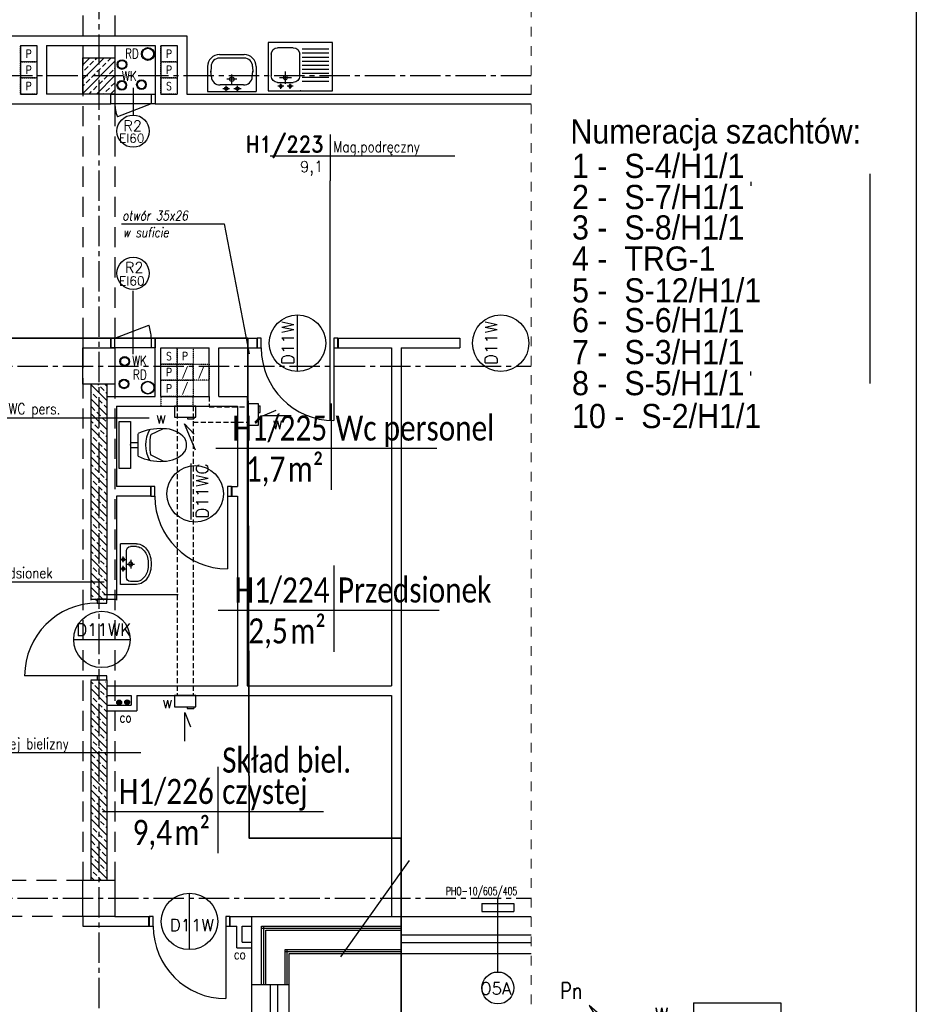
# Model space of a CAD drawing. Header units: millimetres. Extents: x 22487 to 25263, y -970 to 2939.
# Tile 10 of 11: x 24145 to 25257, y 919 to 2140. Entities that reach past the tile are written whole.
import ezdxf
from ezdxf.enums import TextEntityAlignment as Align

# ---------------------------------------------------------------- set-up
doc = ezdxf.new("R2010")
doc.units = ezdxf.units.MM
for name, pattern in [('CENTER2', [1.125, 0.75, -0.125, 0.125, -0.125]), ('DASHED', [0.75, 0.5, -0.25]), ('HIDDEN2', [0.1875, 0.125, -0.0625]), ('Przerywana', [24, 12, -12])]:
    doc.linetypes.add(name, pattern=pattern)
for name, color, linetype, lineweight in [('__zakres', 10, 'Continuous', 35), ('szachty tabelki', 251, 'Continuous', 30), ('ŚCIANY_STARE', 250, 'Continuous', 25)]:
    doc.layers.add(name, color=color, linetype=linetype, lineweight=lineweight)
for name, color, linetype in [('_A_metki', 19, 'Continuous'), ('DACH', 7, 'Continuous'), ('DOCIEPLENIE', 8, 'Continuous'), ('DRZWIOPIS', 250, 'Continuous'), ('GRAWITACJE', 1, 'HIDDEN2'), ('KONSTRUKCJA', 4, 'Continuous'), ('KRESK', 251, 'Continuous'), ('KRESKOWANIE', 251, 'Continuous'), ('ML-grzejniki', 3, 'Continuous'), ('ML-opis grzejniki', 1, 'Continuous'), ('NAZWY_POM_ARCHITEKTURA', 7, 'Continuous'), ('OKNA', 250, 'Continuous'), ('OKNA_OPIS', 7, 'Continuous'), ('OPIS', 7, 'Continuous'), ('OPISY_ARCHITEKTURA', 7, 'Continuous'), ('OSIE', 1, 'CENTER2'), ('PODCIAGI', 251, 'DASHED'), ('s-piony c.o', 1, 'Continuous'), ('SANITARNE', 3, 'Continuous'), ('SCIANY_WEWNETRZNE', 5, 'Continuous'), ('SCIANY_ZEWNĘTRZNE', 5, 'Continuous'), ('SCIANY_ŻELBETOWE', 250, 'Continuous'), ('SLUPY', 250, 'Continuous'), ('STOLDRZWI', 7, 'Continuous'), ('TABELKA', 7, 'Continuous'), ('wentylatorki', 3, 'Continuous'), ('WODKAN', 3, 'Continuous')]:
    doc.layers.add(name, color=color, linetype=linetype)
doc.styles.add('ARIAL', font='arial.ttf', dxfattribs={"width": 0.9})
doc.styles.add('MM', font='calibri.ttf', dxfattribs={"width": 0.6, "height": 15})
doc.styles.add('ROMAND', font='romand', dxfattribs={"height": 20})
doc.styles.add('ROMANS', font='ROMANS.shx', dxfattribs={"width": 0.6})
doc.styles.add('ROMANT', font='romant', dxfattribs={"height": 20})
doc.linetypes.add('OGRODZENIE1', pattern='A,0.25,-0.1,[133,ltypeshp.shx,S=0.1,R=0,X=-0.1,Y=0],-0.1,1', length=1.45)
doc.linetypes.add('ZIGZAG', pattern='A,0.0001,-0.2,[131,ltypeshp.shx,S=0.2,R=0,X=-0.2,Y=0],-0.4,[131,ltypeshp.shx,S=0.2,R=180,X=0.2,Y=0],-0.2', length=0.8001)
pattern_1 = [(315, (22269.003, -1018.169), (8.980256, 8.980256), []), (315, (22273.493, -1013.679), (8.980256, 8.980256), [6.35, -3.175])]

# ---------------------------------------------------------------- blocks, each defined once
blk = doc.blocks.new('OKNO_SCIANA_1X1')
for p, q in [((0.5, 1.5), (0.5, -0.5)), ((0, 1), (1, 1)), ((0, 0.7), (1, 0.7)), ((0, 0.5), (1, 0.5)), ((0, 0), (1, 0))]:
    blk.add_line(p, q)
blk = doc.blocks.new('DRZWI_D11W_90')
for p, q in [((5, 12), (5, 102)), ((50, 40.8), (50, -28.8))]:
    blk.add_line(p, q)
for points in [[(0, 0), (5, 0), (5, 12), (0, 12)], [(95, 0), (100, 0), (100, 12), (95, 12)]]:
    blk.add_lwpolyline(points, close=True)
blk.add_arc((5, 12), 90, 0, 90)
blk = doc.blocks.new('NR_POMIESZCZENIA')
for p, q in [((0, 33.1), (0, -38.5)), ((-92.9, 0), (193.2, 0))]:
    blk.add_line(p, q)
at = {"style": 'ROMAND', "width": 0.9}
blk.add_attdef('205', text='', height=25, dxfattribs=at).set_placement((-10.2, 5.6), align=Align.RIGHT)
at = {"style": 'ROMANS', "width": 0.8}
for tag, p, height in [('SEKRETARIAT', (17.4, 5.6), 17), ('TERAKOTA', (16.1, -24.6), 12.5), ('FARBA', (17.6, -44.3), 12.5), ('SUFIT', (18.1, -63.8), 12.5)]:
    blk.add_attdef(tag, p, '', height=height, dxfattribs=at)
at = {"style": 'ROMANS'}
blk.add_attdef('25.50', text='', height=17, rotation=0.9, dxfattribs=at).set_placement((-10.3, -24.7), align=Align.RIGHT)
blk = doc.blocks.new('UMYWALKA_LEKARSKA')
for p, q in [((-30.2, -31), (-30.2, 0)), ((30.2, 0), (-30.2, 0)), ((-6.9, 0.1), (-6.9, -7.1)), ((6.9, 0.1), (6.9, -7.1)), ((30.2, -31), (30.2, 0)), ((-14.4, -8.4), (14.4, -8.4)), ((-2.6, -3.7), (-11.4, -3.7)), ((0, -9.2), (0, -21.1)), ((11.3, -3.7), (2.7, -3.7)), ((-25.4, -18.3), (-26, -25.3)), ((-25.7, -31), (-25.9, -24)), ((-6.4, -15.4), (6.4, -15.4)), ((25.4, -18.3), (26, -25.3)), ((25.7, -31), (25.9, -24)), ((-15.2, -41.5), (15.2, -41.5)), ((15.2, -46), (-15.2, -46))]:
    blk.add_line(p, q)
for centre, radius in [((-6.9, -3.7), 2.11), ((6.9, -3.7), 2.11), ((0, -15.4), 2.88)]:
    blk.add_circle(centre, radius)
for centre, radius, start, end in [((-14.9, -18.8), 10.5, 87.0515, 177.0515), ((14.9, -18.8), 10.5, 2.9485, 92.9485), ((-15.2, -31), 15, 180, 270), ((-15.2, -31), 10.5, 180, 270), ((15.2, -31), 10.5, 270, 0), ((15.2, -31), 15, 270, 0)]:
    blk.add_arc(centre, radius, start, end)
blk = doc.blocks.new('umywalka_50')
for p, q in [((25.2, 0), (-25.2, 0)), ((-25.2, -20), (-25.2, 0)), ((25.2, -20), (25.2, 0)), ((16.6, -7.5), (-16.6, -7.5)), ((-2.2, -3.6), (-9.5, -3.6)), ((-5.8, -0.5), (-5.8, -6.5)), ((0, -7.7), (0, -17.6)), ((9.4, -3.6), (2.3, -3.6)), ((5.8, -0.5), (5.8, -6.5)), ((-21.6, -20), (-21.6, -12.5)), ((-5.3, -12.8), (5.4, -12.8)), ((21.6, -20), (21.6, -12.5))]:
    blk.add_line(p, q)
for centre, radius in [((-5.8, -3.6), 1.76), ((0, -12.8), 2.4), ((5.8, -3.6), 1.76)]:
    blk.add_circle(centre, radius)
for centre, radius, start, end in [((-16.6, -12.5), 5, 90, 180), ((16.6, -12.5), 5, 0, 90), ((-11.1, -20), 14.1, 180, 212.8258), ((-11.1, -20), 10.5, 180, 212.8258), ((11.1, -20), 10.5, 327.1742, 0), ((11.1, -20), 14.1, 327.1742, 0), ((-5.8, -16.6), 20.4, 212.8258, 237.2956), ((-5.8, -16.6), 16.8, 212.8258, 237.2956), ((-2.3, -11.1), 26.9, 237.2956, 255.1061), ((-2.3, -11.1), 23.3, 237.2956, 255.1061), ((0, -2.5), 32.2, 255.1061, 270), ((0, -2.5), 32.2, 270, 284.8939), ((2.3, -11.1), 23.3, 284.8939, 302.7044), ((2.3, -11.1), 26.9, 284.8939, 302.7044), ((5.8, -16.6), 16.8, 302.7044, 327.1742), ((5.8, -16.6), 20.4, 302.7044, 327.1742), ((0, -2.5), 35.8, 255.1061, 270), ((0, -2.5), 35.8, 270, 284.8939)]:
    blk.add_arc(centre, radius, start, end)
blk = doc.blocks.new('SEDES1')
for p, q in [((-29, 0), (29, 0)), ((-29, -14), (-29, 0)), ((29, 0), (29, -14)), ((29, -14), (-29, -14)), ((-14, -23.8), (14, -23.8)), ((-3, -14), (-3, -23.8)), ((3, -14), (3, -23.8)), ((-20.1, -54.7), (-12.4, -38.8)), ((20.1, -54.7), (12.4, -38.8))]:
    blk.add_line(p, q)
for centre, radius, start, end in [((43, -51.1), 63.3, 154.3546, 183.2824), ((-43, -51.1), 63.3, 356.7173, 25.6451), ((0, -71.9), 39, 61.2082, 118.7866), ((0, -128.3), 90.4, 82.1389, 97.8624), ((15, -55.4), 35.1, 179.0047, 228.4112), ((-15, -55.4), 35.1, 311.5888, 0.9953), ((0, -66.3), 17.4, 241.4488, 298.5638)]:
    blk.add_arc(centre, radius, start, end)
blk.add_point((0, -14))
blk = doc.blocks.new('ZLEWOZMYWAK_80_1K')
for p, q in [((-40, 0), (40, 0)), ((-40, -60), (-40, 0)), ((40, 0), (40, -60)), ((-28.2, -10.4), (-8.8, -10.4)), ((-20.7, -5.7), (-28, -5.7)), ((-24.3, -2.6), (-24.3, -8.5)), ((-18.5, -8.8), (-18.5, -23.8)), ((-9.1, -5.7), (-16.2, -5.7)), ((-12.7, -2.6), (-12.7, -8.5)), ((2.3, -11.9), (35.3, -11.9)), ((-36.2, -45.4), (-36.2, -18.4)), ((-26, -16.3), (-11, -16.3)), ((-0.8, -18.4), (-0.8, -45.4)), ((2.3, -16.9), (35.3, -16.9)), ((2.3, -21.9), (35.3, -21.9)), ((2.3, -26.9), (35.3, -26.9)), ((2.3, -31.9), (35.3, -31.9)), ((2.3, -36.9), (35.3, -36.9)), ((2.3, -41.9), (35.3, -41.9)), ((2.3, -46.9), (35.3, -46.9)), ((40, -60), (-40, -60)), ((-8.8, -53.4), (-28.2, -53.4)), ((2.3, -51.9), (35.3, -51.9))]:
    blk.add_line(p, q)
for centre, radius in [((-24.3, -5.7), 1.76), ((-12.7, -5.7), 1.76), ((-18.5, -16.3), 2.5)]:
    blk.add_circle(centre, radius)
for centre, start, end in [((-28.2, -18.4), 90, 180), ((-8.8, -18.4), 0, 90), ((-28.2, -45.4), 180, 270), ((-8.8, -45.4), 270, 0)]:
    blk.add_arc(centre, 8, start, end)
blk.add_point((0, 0))
blk = doc.blocks.new('R2')
at = {"layer": 'DRZWIOPIS'}
blk.add_circle((-27.5, -34.1), 20, dxfattribs=at)
at = {"layer": 'STOLDRZWI'}
for p, q in [((-27.5, 19.8), (-27.5, -14.1)), ((-50, 12), (-50, 0)), ((-5, 0), (-47, -16.1)), ((-5, 12), (-5, 0))]:
    blk.add_line(p, q, dxfattribs=at)
blk.add_lwpolyline([(-55, 12), (0, 12), (0, 0), (-55, 0)], close=True, dxfattribs=at)
blk.add_arc((-5, 0), 45, 179.9982, 200.9717, dxfattribs=at)
at = {"style": 'ROMANS', "flags": 1}
blk.add_attdef('OPIS', (-27.5, -14.1), '', height=10, dxfattribs=at)
at = {"layer": 'DRZWIOPIS', "style": 'ROMAND'}
blk.add_attdef('SYMBOL', text='', height=13, dxfattribs=at).set_placement((-29, -33.7, -2.7), align=Align.MIDDLE)
blk = doc.blocks.new('SZACHT')
for p, q in [((0, 0), (0, 20)), ((0, 20), (20, 20)), ((20, 20), (20, 0)), ((20, 0), (0, 0))]:
    blk.add_line(p, q)
at = {"style": 'ROMANS', "width": 0.8}
blk.add_attdef('5', text='', height=10, dxfattribs=at).set_placement((10, 9.9), align=Align.MIDDLE)
blk = doc.blocks.new('A$C4D6E149D')
at = {"layer": 'wentylatorki', "linetype": 'Continuous'}
for p, q in [((16, 2), (16, 0)), ((16, 0), (24, 0)), ((24, 2), (24, 0))]:
    blk.add_line(p, q, dxfattribs=at)
blk.add_lwpolyline([(0, 2), (26.5, 2), (26.5, 16), (0, 16)], close=True, dxfattribs=at)
blk = doc.blocks.new('*U1772')
at = {"layer": '_A_metki', "color": 1}
for points in [[(50, 21.37), (50, -20)], [(-5.26, 0), (100.46, 0)]]:
    blk.add_lwpolyline(points, dxfattribs=at)
at = {"layer": '_A_metki', "insert": (46.18, -4), "char_height": 12, "width": 19.7618, "attachment_point": 3, "line_spacing_factor": 0.8, "style": 'MM'}
blk.add_mtext('{\\W0.8;m²}', dxfattribs=at)
at = {"layer": '_A_metki', "style": 'MM', "width": 0.8}
for tag, p in [('NAZWA 1', (52, 15)), ('NAZWA 2', (52, 0))]:
    blk.add_attdef(tag, text='', height=12, dxfattribs=at).set_placement(p, align=Align.BOTTOM_LEFT)
for tag, p in [('nr pom.', (48, 0)), ('POW', (24.18, -21.08))]:
    blk.add_attdef(tag, text='', height=12, dxfattribs=at).set_placement(p, align=Align.BOTTOM_RIGHT)
blk.add_attdef('POW.', text='', height=12, dxfattribs=at).set_placement((28, -4), align=Align.TOP_RIGHT)
at = {"layer": '_A_metki', "style": 'MM', "oblique": 15, "width": 0.8}
blk.add_attdef('posadzka', text='', height=12, dxfattribs=at).set_placement((52, -4), align=Align.TOP_LEFT)
blk = doc.blocks.new('A$7E9A6F359240')
at = {"layer": 'KRESK'}
h = blk.add_hatch(dxfattribs=at)
h.set_pattern_fill('ANSI31', color=256, scale=1.6, angle=270, style=0)
h.set_pattern_definition([(315, (13560.2714, -18272.8433), (3.5921024, 3.5921024), [])])
h.paths.add_polyline_path([(398.3, 193.6), (398.3, 233), (353.8, 233), (353.8, 229.8), (345.2, 229.8), (345.2, 233), (309.4, 233), (309.4, 215), (309.4, 204.3), (309.4, 186.4), (345.2, 186.4), (345.2, 188.7), (353.8, 188.7), (354.7, 193.6)])
h.paths.add_polyline_path([(359.2, 196.1), (359.2, 229.5), (400.7, 229.5), (400.7, 196.1)], flags=9)
at = {"layer": 'KONSTRUKCJA', "color": 250}
for p, q in [((186.5, 427.5), (186.5, 364.2)), ((186.5, 427.5), (295.2, 427.5)), ((295.2, 427.5), (295.2, 364.2)), ((185.6, 377.4), (185.6, 372.4)), ((186.5, 364.2), (295.2, 364.2)), ((240.8, 364.2), (240.8, 315.4)), ((295.2, 364.2), (295.2, 315.4)), ((85.3, 315.4), (150.5, 315.4)), ((240.8, 315.4), (240.8, 89.6)), ((286, 315.4), (240.8, 315.4)), ((240.8, 315.4), (295.2, 315.4)), ((286, 89.6), (286, 315.4)), ((165.1, 238.6), (225.8, 238.6)), ((165.1, 223.5), (165.1, 238.6)), ((225.8, 223.5), (225.8, 238.6)), ((309.4, 233), (345.2, 233)), ((309.4, 186.4), (309.4, 233)), ((345.2, 229.8), (345.2, 233)), ((353.8, 233), (398.3, 233)), ((353.8, 229.8), (353.8, 233)), ((398.3, 143.4), (398.3, 233)), ((45.2, 223.5), (85.3, 223.5)), ((150.5, 223.5), (165.1, 223.5)), ((225.8, 223.5), (240.8, 223.5)), ((345.2, 229.8), (353.8, 229.8)), ((286, 215), (309.4, 215)), ((45.2, 203.4), (85.3, 203.4)), ((286, 204.3), (309.4, 204.3)), ((309.4, 186.4), (345.2, 186.4)), ((345.2, 186.4), (345.2, 188.7)), ((345.2, 188.7), (353.8, 188.7)), ((353.8, 188.7), (354.7, 193.6)), ((353.8, 89.6), (353.8, 188.7)), ((354.7, 193.6), (398.3, 193.6)), ((150.5, 178.4), (240.8, 178.4)), ((398.3, 143.4), (353.8, 143.4)), ((398.3, 143.4), (424.8, 143.4)), ((424.8, 0), (424.8, 143.4)), ((345.2, 89.6), (150.5, 89.6)), ((150.5, 89.6), (150.5, 54.5)), ((240.8, 89.6), (286, 89.6)), ((345.2, 71.7), (345.2, 89.6)), ((345.2, 89.6), (353.8, 89.6)), ((336.6, 71.7), (424.8, 71.7)), ((336.6, 71.7), (336.6, 54.5)), ((380.4, 0), (380.4, 71.7)), ((150.5, 54.5), (336.6, 54.5)), ((380.4, 0), (424.8, 0))]:
    blk.add_line(p, q, dxfattribs=at)
for points in [[(0, 315.4), (0, 94.6), (45.2, 94.6), (45.2, 315.4)], [(85.3, 315.4), (85.3, 64.5), (150.5, 64.5), (150.5, 315.4)]]:
    blk.add_lwpolyline(points, close=True, dxfattribs=at)
at = {"layer": 'OPIS', "color": 250, "linetype": 'Continuous'}
for p, q in [((57.4, 423.9), (102.2, 351.5)), ((165.5, 329.8), (57.4, 423.9)), ((102.2, 351.5), (135, 389.2))]:
    blk.add_line(p, q, dxfattribs=at)
at = {"layer": 'KONSTRUKCJA', "color": 250, "style": 'ROMANT', "width": 0.8}
for s, height, p in [('K1', 20.07, (261.9, 404.7)), ('K2', 20.07, (258, 341.3)), ('D', 20.1, (11.4, 290.7)), ('B', 20.1, (102.7, 290)), ('A', 20.1, (252.6, 291.9)), ('F', 20.1, (64.5, 236.9)), ('G', 20.1, (289.9, 228.5)), ('E', 20.1, (185.7, 214.1)), ('H1', 20.07, (364.3, 212.8)), ('H2', 20.07, (373, 111.3)), ('H3', 20.07, (385.6, 36.5))]:
    blk.add_text(s, height=height, dxfattribs=at).set_placement(p, align=Align.MIDDLE_LEFT)
blk.add_text('C', height=20.1, rotation=1.9795, dxfattribs=at).set_placement((260.6, 71.3), align=Align.MIDDLE_LEFT)
at = {"layer": 'OPIS', "color": 250, "style": 'ROMANT', "width": 0.8}
for s, height, p in [('Pn', 20.07, (21.3, 442.4)), ('W', 20.1, (139, 411)), ('Z', 20.1, (74.1, 348.2))]:
    blk.add_text(s, height=height, dxfattribs=at).set_placement(p, align=Align.MIDDLE_LEFT)

msp = doc.modelspace()

# ---------------------------------------------------------------- hatches: boundary and pattern name
at = {"layer": 'KRESKOWANIE'}
h = msp.add_hatch(dxfattribs=at)
h.set_pattern_fill('BRASS', color=256, scale=50, angle=45, style=0)
h.set_pattern_definition([(45, (40101.712, -1800.323), (-8.838835, 8.838835), []), (45, (40097.292, -1795.904), (-8.838835, 8.838835), [6.25, -3.125])])
h.paths.add_polyline_path([(23582.7, 2093.2), (23562.7, 2093.2), (23562.7, 2070.7), (23582.7, 2070.7)])
h.paths.add_polyline_path([(23602.7, 2093.2), (23582.7, 2093.2), (23582.7, 2070.7), (23602.7, 2070.7)])
h.paths.add_polyline_path([(23582.7, 2070.7), (23562.7, 2070.7), (23562.7, 2048.2), (23582.7, 2048.2)])
h.paths.add_polyline_path([(23602.7, 2070.7), (23582.7, 2070.7), (23582.7, 2048.2), (23602.7, 2048.2)])
h.paths.add_polyline_path([(24242.7, 2093.2), (24222.7, 2093.2), (24222.7, 2070.7), (24242.7, 2070.7)])
h.paths.add_polyline_path([(24262.7, 2093.2), (24242.7, 2093.2), (24242.7, 2070.7), (24262.7, 2070.7)])
h.paths.add_polyline_path([(24242.7, 2070.7), (24222.7, 2070.7), (24222.7, 2048.2), (24242.7, 2048.2)])
h.paths.add_polyline_path([(24262.7, 2070.7), (24242.7, 2070.7), (24242.7, 2048.2), (24262.7, 2048.2)])
h = msp.add_hatch(dxfattribs=at)
h.set_pattern_fill('BRASS', color=256, scale=2, angle=315, style=0)
h.set_pattern_definition(pattern_1)
h.paths.add_polyline_path([(24232.7, 1577), (24242.7, 1577), (24242.7, 1688.2), (24232.7, 1688.2)])
h.paths.add_polyline_path([(24252.7, 1688.2), (24242.7, 1688.2), (24242.7, 1577), (24250, 1577), (24252.7, 1577)])
h.paths.add_polyline_path([(24232.7, 1427.4), (24242.7, 1427.4), (24242.7, 1577), (24232.7, 1577)])
h.paths.add_polyline_path([(24242.7, 1427.4), (24249.1, 1427.4), (24252.7, 1427.4), (24252.7, 1577), (24242.7, 1577)])
h.paths.add_polyline_path([(24242.7, 1420.2), (24242.7, 1427.4), (24232.7, 1427.4), (24232.7, 1420.2)])
h.paths.add_polyline_path([(24252.7, 1427.4), (24249.1, 1427.4), (24242.7, 1427.4), (24242.7, 1420.2), (24252.7, 1420.2)])
h = msp.add_hatch(dxfattribs=at)
h.set_pattern_fill('BRASS', color=256, scale=2, angle=315, style=0)
h.set_pattern_definition(pattern_1)
h.paths.add_polyline_path([(24242.7, 1319.2), (24232.7, 1319.2), (24232.7, 1199.1), (24242.7, 1199.1), (24242.7, 1289.3)])
h.paths.add_polyline_path([(24252.7, 1319.2), (24242.7, 1319.2), (24242.7, 1307), (24242.7, 1289.3), (24242.7, 1199.1), (24243, 1199.1), (24252.7, 1199.1)])
h.paths.add_polyline_path([(24242.7, 1199.1), (24232.7, 1199.1), (24232.7, 1073.2), (24242.7, 1073.2)])
h.paths.add_polyline_path([(24252.7, 1199.1), (24242.7, 1199.1), (24242.7, 1073.2), (24252.7, 1073.2)])
at = {"layer": 's-piony c.o'}
for points in [[(24265, 1293.8, -1), (24271, 1293.8, -1)], [(24274.8, 1293.8, -1), (24280.8, 1293.8, -1)]]:
    msp.add_hatch(color=256, dxfattribs=at).paths.add_polyline_path(points)

# ---------------------------------------------------------------- linework, layer by layer
for p, q in [((24737.7, 959.2), (24737.7, 1051.2)), ((24617.7, 1028.2), (24779, 1028.2)), ((24617.7, 1005.2), (24779, 1005.2)), ((24617.7, 996), (24779, 996)), ((24617.7, 982.2), (24779, 982.2))]:
    msp.add_line(p, q)
at = {"layer": '__zakres', "linetype": 'OGRODZENIE1', "ltscale": 40}
msp.add_lwpolyline([(22738.8, 2815), (23959.9, 2815), (23952.7, 1745.2), (24427.5, 1745.2), (24429.1, 1125.4), (24617.7, 1125.4), (24617.7, 807.2), (24473.7, 807.2), (24473.7, 551), (24850.4, 551), (24850.4, -716.4), (22738.8, -717.3), (22738.8, 2815)], dxfattribs=at)
at = {"layer": 'DACH', "color": 9}
msp.add_line((25199.1, 1949.2), (25199.1, 1689.2), dxfattribs=at)
at = {"layer": 'DACH', "color": 250}
for p, q in [((25051.6, 1939.2), (25051.6, 1934.2)), ((25051.6, 1699.2), (25051.6, 1704.2))]:
    msp.add_line(p, q, dxfattribs=at)
at = {"layer": 'DOCIEPLENIE', "ltscale": 0.2}
for p, q in [((24444.7, 1016.2), (24617.7, 1016.2)), ((24444.7, 943.7), (24444.7, 1016.2)), ((24449.7, 1011.2), (24617.7, 1011.2)), ((24449.7, 943.7), (24449.7, 1011.2)), ((24478.7, 982.2), (24617.7, 982.2)), ((24478.7, 943.7), (24478.7, 982.2))]:
    msp.add_line(p, q, dxfattribs=at)
at = {"layer": 'DOCIEPLENIE', "linetype": 'ZIGZAG', "ltscale": 5}
for p, q in [((24444.7, 1013.7), (24617.7, 1013.7)), ((24447.2, 943.7), (24447.2, 1016.2)), ((24473.7, 984.7), (24617.7, 984.7)), ((24476.2, 943.7), (24476.2, 987.2))]:
    msp.add_line(p, q, dxfattribs=at)
at = {"layer": 'DRZWIOPIS'}
for centre, radius in [((24285.2, 1825.8), 20), ((24489.2, 1739.2), 35), ((24741.2, 1739.2), 35), ((24362.2, 1552.3), 35), ((24246.6, 1371.7), 35), ((24355.2, 1022), 35)]:
    msp.add_circle(centre, radius, dxfattribs=at)
at = {"layer": 'GRAWITACJE', "ltscale": 50}
for p, q in [((24379.7, 1673.2), (24379.7, 1660.2)), ((24339.7, 1661.2), (24339.7, 1302.2)), ((24359.7, 1661.2), (24359.7, 1302.2)), ((24379.7, 1660.2), (24426.7, 1660.2)), ((24359.7, 1641.2), (24426.7, 1641.2))]:
    msp.add_line(p, q, dxfattribs=at)
at = {"layer": 'GRAWITACJE', "color": 3, "linetype": 'Continuous'}
for p, q in [((24446.1, 1649), (24462.8, 1656)), ((24481.5, 1649), (24446.1, 1649)), ((24348.9, 1639.3), (24360.8, 1626.2)), ((24362.5, 1606.6), (24348.9, 1639.3)), ((24349.4, 1245.7), (24349.4, 1281.1)), ((24349.4, 1281.1), (24356.4, 1263.4))]:
    msp.add_line(p, q, dxfattribs=at)
at = {"layer": 'GRAWITACJE'}
for points in [[(24339.7, 1661.2), (24339.7, 1673.2), (24319.7, 1673.2), (24319.7, 1661.2)], [(24339.7, 1673.2), (24339.7, 1661.2), (24359.7, 1661.2), (24359.7, 1673.2)]]:
    msp.add_lwpolyline(points, close=True, dxfattribs=at)
at = {"layer": 'ML-grzejniki', "ltscale": 50}
for p, q in [((24717.7, 1044.3), (24717.7, 1034.3)), ((24717.7, 1044.3), (24757.7, 1044.3)), ((24757.7, 1044.3), (24757.7, 1034.3)), ((24717.7, 1034.3), (24757.7, 1034.3))]:
    msp.add_line(p, q, dxfattribs=at)
at = {"layer": 'NAZWY_POM_ARCHITEKTURA'}
for p, q in [((24529.7, 1644.2), (24529.7, 1940.7)), ((24272.8, 1646.5), (24305.1, 1646.5)), ((24249.1, 1427.4), (24341, 1427.4)), ((24245.3, 1231.3), (24294.7, 1231.3))]:
    msp.add_line(p, q, dxfattribs=at)
at = {"layer": 'OKNA_OPIS', "linetype": 'Continuous'}
msp.add_circle((24737.7, 939.4), 19.8, dxfattribs=at)
at = {"layer": 'OPISY_ARCHITEKTURA', "linetype": 'Przerywana', "lineweight": 9}
msp.add_line((24779, 2203.4), (24779, 877.1), dxfattribs=at)
at = {"layer": 'OPISY_ARCHITEKTURA'}
for p, q in [((24271, 1887.1), (24398.1, 1887.1)), ((24398.1, 1887.1), (24429.1, 1726)), ((24627.8, 1097.5), (24542.5, 977.9))]:
    msp.add_line(p, q, dxfattribs=at)
at = {"layer": 'OSIE', "ltscale": 50}
for p, q in [((24242.7, 2853.4), (24242.7, 1289.3)), ((24779, 2070.7), (22566.8, 2070.7)), ((22566.8, 1710.7), (24779, 1710.7)), ((24242.7, 1289.3), (24242.7, -860.4)), ((22566.8, 1050.7), (24779, 1050.7))]:
    msp.add_line(p, q, dxfattribs=at)
at = {"layer": 'PODCIAGI', "ltscale": 50}
for p, q in [((24222.7, 2708.2), (24222.7, 1073.2)), ((24262.7, 2708.2), (24262.7, 1073.2)), ((23602.7, 1073.2), (24222.7, 1073.2)), ((24222.7, 1028.2), (23602.7, 1028.2))]:
    msp.add_line(p, q, dxfattribs=at)
at = {"layer": 's-piony c.o'}
for centre in [(24268, 1293.5), (24277.8, 1293.8)]:
    msp.add_circle(centre, 3, dxfattribs=at)
at = {"layer": 'SCIANY_WEWNETRZNE'}
for p, q in [((24413.7, 989.2), (24413.7, 1016.2)), ((24420.7, 996.2), (24420.7, 1016.2)), ((24420.7, 996.2), (24432.7, 996.2)), ((24413.7, 989.2), (24432.7, 989.2))]:
    msp.add_line(p, q, dxfattribs=at)
at = {"layer": 'SCIANY_ZEWNĘTRZNE'}
for p, q in [((24432.7, 1028.2), (24617.7, 1028.2)), ((24432.7, 993.2), (24432.7, 1028.2)), ((24617.7, 982.2), (24617.7, 1028.2)), ((24432.7, 943.7), (24432.7, 993.2)), ((24473.7, 987.2), (24617.7, 987.2)), ((24473.7, 943.7), (24473.7, 987.2)), ((24432.7, 943.7), (24478.7, 943.7))]:
    msp.add_line(p, q, dxfattribs=at)
at = {"layer": 'SCIANY_ŻELBETOWE'}
for p, q in [((24232.7, 1688.2), (24232.7, 1420.2)), ((24252.7, 1688.2), (24252.7, 1420.2)), ((24232.7, 1421.7), (24252.7, 1421.7)), ((24232.7, 1321.7), (24252.7, 1321.7)), ((24232.7, 1320.7), (24232.7, 1073.2)), ((24252.7, 1321.7), (24252.7, 1073.2))]:
    msp.add_line(p, q, dxfattribs=at)
at = {"layer": 'SLUPY'}
for points in [[(24222.7, 2093.2), (24262.7, 2093.2), (24262.7, 2048.2), (24222.7, 2048.2)], [(24222.7, 1733.2), (24262.7, 1733.2), (24262.7, 1688.2), (24222.7, 1688.2)], [(24222.7, 1073.2), (24262.7, 1073.2), (24262.7, 1028.2), (24222.7, 1028.2)]]:
    msp.add_lwpolyline(points, close=True, dxfattribs=at)
at = {"layer": 'STOLDRZWI'}
for p, q in [((24285.2, 1725.4), (24285.2, 1804.2)), ((24262.7, 1745.2), (24304.8, 1761.3))]:
    msp.add_line(p, q, dxfattribs=at)
for points in [[(24312.7, 1733.2), (24257.7, 1733.2), (24257.7, 1745.2), (24312.7, 1745.2)], [(24307.7, 1733.2), (24262.7, 1733.2), (24262.7, 1745.2), (24307.7, 1745.2)]]:
    msp.add_lwpolyline(points, close=True, dxfattribs=at)
msp.add_arc((24262.7, 1745.2), 45, 0, 20.9697, dxfattribs=at)
at = {"layer": 'TABELKA', "ltscale": 25}
msp.add_line((25256.8, 2938.7), (25256.8, -970.2), dxfattribs=at)
at = {"layer": 'WODKAN'}
for centre, radius in [((24303.6, 2097.9), 8), ((24303.6, 2097.9), 7), ((24271.5, 2084.8), 6), ((24271.5, 2084.8), 5), ((24271.2, 2059), 6), ((24271.2, 2059), 5), ((24295.6, 2059.8), 6), ((24295.6, 2059.8), 5), ((24274.8, 1716.5), 6), ((24274.8, 1716.5), 6), ((24274.8, 1716.5), 5), ((24273.9, 1688.7), 6), ((24273.9, 1688.7), 5), ((24303.5, 1684), 8), ((24303.5, 1684), 7.5)]:
    msp.add_circle(centre, radius, dxfattribs=at)
at = {"layer": 'ŚCIANY_STARE'}
for p, q in [((24133.7, 2120.2), (24351.7, 2120.2)), ((24351.7, 2120.2), (24351.7, 2048.2)), ((24145.7, 2108.2), (24165.7, 2108.2)), ((24145.7, 2108.2), (24145.7, 2048.2)), ((24165.7, 2108.2), (24165.7, 2048.2)), ((24177.7, 2108.2), (24312.7, 2108.2)), ((24177.7, 2108.2), (24177.7, 2048.2)), ((24312.7, 2108.2), (24312.7, 2036.2)), ((24319.7, 2108.2), (24339.7, 2108.2)), ((24319.7, 2108.2), (24319.7, 2048.2)), ((24339.7, 2108.2), (24339.7, 2048.2)), ((24145.7, 2048.2), (24165.7, 2048.2)), ((24319.7, 2048.2), (24339.7, 2048.2)), ((24351.7, 2048.2), (24779, 2048.2)), ((24128.7, 2036.2), (24257.7, 2036.2)), ((24312.7, 2036.2), (24575.7, 2036.2)), ((24575.7, 2036.2), (24779, 2036.2)), ((24222.7, 1745.2), (24222.7, 1733.2)), ((24222.7, 1745.2), (24257.7, 1745.2)), ((24257.7, 1745.2), (24257.7, 1733.2)), ((24312.7, 1745.2), (24438.7, 1745.2)), ((24312.7, 1745.2), (24352.7, 1745.2)), ((24312.7, 1673.2), (24312.7, 1745.2)), ((24438.7, 1745.2), (24438.7, 1733.2)), ((24539.7, 1745.2), (24605.7, 1745.2)), ((24539.7, 1745.2), (24539.7, 1733.2)), ((24605.7, 1745.2), (24690.7, 1745.2)), ((24690.7, 1745.2), (24690.7, 1733.2)), ((24319.7, 1733.2), (24379.7, 1733.2)), ((24319.7, 1673.2), (24319.7, 1733.2)), ((24346.7, 1733.2), (24352.7, 1733.2)), ((24379.7, 1673.2), (24379.7, 1733.2)), ((24391.7, 1733.2), (24438.7, 1733.2)), ((24391.7, 1673.2), (24391.7, 1733.2)), ((24539.7, 1733.2), (24605.7, 1733.2)), ((24605.7, 1733.2), (24605.7, 1314.2)), ((24617.7, 1733.2), (24617.7, 1028.2)), ((24617.7, 1733.2), (24690.7, 1733.2)), ((24252.7, 1673.2), (24312.7, 1673.2)), ((24319.7, 1673.2), (24379.7, 1673.2)), ((24391.7, 1673.2), (24426.7, 1673.2)), ((24426.7, 1673.2), (24426.7, 1506.2)), ((24264.7, 1661.2), (24264.7, 1561.2)), ((24264.7, 1661.2), (24414.7, 1661.2)), ((24414.7, 1661.2), (24414.7, 1561.2)), ((24306.7, 1561.2), (24264.7, 1561.2)), ((24306.7, 1561.2), (24306.7, 1549.2)), ((24306.7, 1561.2), (24306.7, 1549.2)), ((24407.7, 1561.2), (24407.7, 1549.2)), ((24407.7, 1561.2), (24407.7, 1549.2)), ((24407.7, 1561.2), (24414.7, 1561.2)), ((24306.7, 1549.2), (24264.7, 1549.2)), ((24264.7, 1549.2), (24264.7, 1420.2)), ((24407.7, 1549.2), (24414.7, 1549.2)), ((24414.7, 1549.2), (24414.7, 1314.2)), ((24426.7, 1506.2), (24426.7, 1314.2)), ((24252.7, 1421.7), (24264.7, 1421.7)), ((24252.7, 1314.2), (24414.7, 1314.2)), ((24426.7, 1314.2), (24605.7, 1314.2)), ((24252.7, 1302.2), (24282.7, 1302.2)), ((24282.7, 1302.2), (24282.7, 1290.2)), ((24289.7, 1302.2), (24289.7, 1283.2)), ((24289.7, 1302.2), (24605.7, 1302.2)), ((24605.7, 1302.2), (24605.7, 1028.2)), ((24252.7, 1290.2), (24282.7, 1290.2)), ((24252.7, 1283.2), (24289.7, 1283.2)), ((24222.7, 1028.2), (24222.7, 1016.2)), ((24262.7, 1028.2), (24306.7, 1028.2)), ((24304.7, 1016.2), (24304.7, 1028.2)), ((24405.7, 1028.2), (24432.7, 1028.2)), ((24405.7, 1016.2), (24405.7, 1028.2)), ((24222.7, 1016.2), (24306.7, 1016.2)), ((24405.7, 1016.2), (24413.7, 1016.2)), ((24420.7, 1016.2), (24432.7, 1016.2))]:
    msp.add_line(p, q, dxfattribs=at)
at = {"layer": 'ŚCIANY_STARE', "ltscale": 50}
for p, q in [((24257.3, 2048.2), (24177.7, 2048.2)), ((24257.7, 2036.2), (24257.7, 2048.2))]:
    msp.add_line(p, q, dxfattribs=at)

# ---------------------------------------------------------------- block references
at = {"layer": '_A_metki'}
ref = msp.add_blockref('*U1772', (24401.5, 1609), dxfattribs=dict(at, xscale=2.592, yscale=2.592, zscale=2.592))
ref.add_attrib('NAZWA 2', 'Wc personel', dxfattribs={"height": 31.104, "style": 'MM', "width": 0.8}).set_placement((24536.3, 1609), align=Align.BOTTOM_LEFT)
ref.add_attrib('nr pom.', 'H1/225', dxfattribs={"height": 31.1, "style": 'MM', "width": 0.8}).set_placement((24525.9, 1609), align=Align.BOTTOM_RIGHT)
ref.add_attrib('POW.', '1,7', dxfattribs={"height": 31.1, "style": 'MM', "width": 0.8}).set_placement((24474.1, 1598.6), align=Align.TOP_RIGHT)
ref = msp.add_blockref('*U1772', (24404.5, 1408.1), dxfattribs=dict(at, xscale=2.592, yscale=2.592, zscale=2.592))
ref.add_attrib('NAZWA 2', 'Przedsionek', dxfattribs={"height": 31.104, "style": 'MM', "width": 0.8}).set_placement((24539.3, 1408.1), align=Align.BOTTOM_LEFT)
ref.add_attrib('nr pom.', 'H1/224', dxfattribs={"height": 31.1, "style": 'MM', "width": 0.8}).set_placement((24528.9, 1408.1), align=Align.BOTTOM_RIGHT)
ref.add_attrib('POW.', '2,5', dxfattribs={"height": 31.1, "style": 'MM', "width": 0.8}).set_placement((24477.1, 1397.8), align=Align.TOP_RIGHT)
ref = msp.add_blockref('*U1772', (24260.9, 1158.3), dxfattribs=dict(at, xscale=2.592, yscale=2.592, zscale=2.592))
ref.add_attrib('NAZWA 2', 'czystej', dxfattribs={"height": 31.1, "style": 'MM', "width": 0.8}).set_placement((24395.7, 1158.3), align=Align.BOTTOM_LEFT)
ref.add_attrib('NAZWA 1', 'Skład biel.', dxfattribs={"height": 31.104, "style": 'MM', "width": 0.8}).set_placement((24395.7, 1197.1), align=Align.BOTTOM_LEFT)
ref.add_attrib('nr pom.', 'H1/226', dxfattribs={"height": 31.1, "style": 'MM', "width": 0.8}).set_placement((24385.3, 1158.3), align=Align.BOTTOM_RIGHT)
ref.add_attrib('POW.', '9,4', dxfattribs={"height": 31.1, "style": 'MM', "width": 0.8}).set_placement((24333.5, 1147.9), align=Align.TOP_RIGHT)
at = {"layer": 'GRAWITACJE', "linetype": 'Continuous'}
for p, values in [((24145.7, 2088.2), {'5': 'P'}), ((24319.7, 2088.2), {'5': 'P'}), ((24145.7, 2068.2), {'5': 'P'}), ((24319.7, 2068.2), {'5': 'P'}), ((24145.7, 2048.2), {'5': 'P'}), ((24319.7, 2048.2), {'5': 'S'}), ((24319.7, 1713.2), {'5': 'S'}), ((24319.7, 1713.2), {'5': 'S'}), ((24339.7, 1713.2), {'5': 'P'}), ((24319.7, 1693.2), {'5': 'P'}), ((24339.7, 1693.2), {'5': '/'}), ((24359.7, 1693.2), {'5': '/'}), ((24319.7, 1673.2), {'5': 'P'}), ((24339.7, 1673.2), {'5': '/'})]:
    msp.add_blockref('SZACHT', p, dxfattribs=at).add_auto_attribs(values)
at = {"layer": 'NAZWY_POM_ARCHITEKTURA'}
ref = msp.add_blockref('NR_POMIESZCZENIA', (24529.7, 1971.5), dxfattribs=dict(at, xscale=0.800000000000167, yscale=0.800000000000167, zscale=0.800000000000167, rotation=0.0002210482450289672))
ref.add_attrib('205', 'H1/223', dxfattribs={"layer": '0', "height": 20, "rotation": 0.0002, "style": 'ROMAND', "width": 0.9}).set_placement((24521.5, 1976), align=Align.RIGHT)
ref.add_attrib('25.50', '9,1', dxfattribs={"layer": '0', "height": 13.6, "rotation": 0.9002, "style": 'ROMANS'}).set_placement((24521.4, 1951.7), align=Align.RIGHT)
ref.add_attrib('SEKRETARIAT', 'Mag.podręczny', (24533.7, 1976), dxfattribs={"layer": '0', "height": 13.6, "rotation": 0.0002, "style": 'ROMANS', "width": 0.8})
ref = msp.add_blockref('NR_POMIESZCZENIA', (24126.6, 1646.5), dxfattribs=dict(at, xscale=0.7999999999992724, yscale=0.7999999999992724, zscale=0.7999999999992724))
ref.add_attrib('205', 'H1/225', dxfattribs={"layer": '0', "height": 20, "style": 'ROMAND', "width": 0.9}).set_placement((24118.4, 1651), align=Align.RIGHT)
ref.add_attrib('25.50', '1,7', dxfattribs={"layer": '0', "height": 13.6, "rotation": 0.9, "style": 'ROMANS'}).set_placement((24118.4, 1626.7), align=Align.RIGHT)
ref.add_attrib('SEKRETARIAT', 'WC pers.', (24130.6, 1651), dxfattribs={"layer": '0', "height": 13.6, "style": 'ROMANS', "width": 0.8})
ref = msp.add_blockref('NR_POMIESZCZENIA', (24094.6, 1443), dxfattribs=dict(at, xscale=0.7999999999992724, yscale=0.7999999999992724, zscale=0.7999999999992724))
ref.add_attrib('205', 'H1/224', dxfattribs={"layer": '0', "height": 20, "style": 'ROMAND', "width": 0.9}).set_placement((24086.4, 1447.5), align=Align.RIGHT)
ref.add_attrib('25.50', '2,5', dxfattribs={"layer": '0', "height": 13.6, "rotation": 0.9, "style": 'ROMANS'}).set_placement((24086.3, 1423.2), align=Align.RIGHT)
ref.add_attrib('SEKRETARIAT', 'Przedsionek', (24098.6, 1447.5), dxfattribs={"layer": '0', "height": 13.6, "style": 'ROMANS', "width": 0.8})
ref = msp.add_blockref('NR_POMIESZCZENIA', (24090.8, 1231.3), dxfattribs=dict(at, xscale=0.7999999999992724, yscale=0.7999999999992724, zscale=0.7999999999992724))
ref.add_attrib('205', 'H1/226', dxfattribs={"layer": '0', "height": 20, "style": 'ROMAND', "width": 0.9}).set_placement((24082.6, 1235.8), align=Align.RIGHT)
ref.add_attrib('25.50', '9,4', dxfattribs={"layer": '0', "height": 13.6, "rotation": 0.9, "style": 'ROMANS'}).set_placement((24082.5, 1211.5), align=Align.RIGHT)
ref.add_attrib('SEKRETARIAT', 'czystej bielizny', (24094.8, 1235.8), dxfattribs={"layer": '0', "height": 13.6, "style": 'ROMANS', "width": 0.8})
at = {"layer": 'OKNA', "xscale": 149.9999999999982, "yscale": -46.00000000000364, "zscale": 149.9999999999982, "rotation": 89.99999999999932}
msp.add_blockref('OKNO_SCIANA_1X1', (24432.7, 793.7), dxfattribs=at)
at = {"layer": 'SANITARNE', "xscale": -1}
for name, p, rotation in [('ZLEWOZMYWAK_80_1K', (24492.7, 2052.2), 180), ('umywalka_50', (24269.4, 1465.2), 89.99999999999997)]:
    msp.add_blockref(name, p, dxfattribs=dict(at, rotation=rotation))
at = {"layer": 'SANITARNE'}
for name, p, rotation in [('UMYWALKA_LEKARSKA', (24407.7, 2051.2), 180), ('SEDES1', (24267.9, 1612.9), 90)]:
    msp.add_blockref(name, p, dxfattribs=dict(at, rotation=rotation))
at = {"layer": 'STOLDRZWI'}
for p, rotation in [((24539.2, 1745.2), 180.0004420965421), ((24407.2, 1561.2), 180.0004420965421), ((24252.7, 1321.7), 90), ((24405.2, 1028.2), 180)]:
    msp.add_blockref('DRZWI_D11W_90', p, dxfattribs=dict(at, rotation=rotation))
at = {"layer": 'szachty tabelki', "ltscale": 100}
msp.add_blockref('A$7E9A6F359240', (24793.7, 493.6), dxfattribs=at)
at = {"layer": 'wentylatorki', "linetype": 'Continuous'}
for p in [(24336.5, 1645.2), (24336.4, 1286.2)]:
    msp.add_blockref('A$C4D6E149D', p, dxfattribs=at)
at = {"layer": 'wentylatorki', "linetype": 'Continuous', "rotation": 90}
msp.add_blockref('A$C4D6E149D', (24442.7, 1637.3), dxfattribs=at)
at = {"layer": 'ŚCIANY_STARE', "ltscale": 50}
ref = msp.add_blockref('R2', (24312.7, 2036.2), dxfattribs=at)
ref.add_attrib('SYMBOL', 'R2', dxfattribs={"layer": 'DRZWIOPIS', "height": 13, "style": 'ROMAND'}).set_placement((24284.7, 2008.8, -2.7), align=Align.MIDDLE)

# ---------------------------------------------------------------- texts
at = {"layer": 'DRZWIOPIS', "style": 'ROMAND'}
for p in [(24267.7, 1987.9), (24267.9, 1810.8)]:
    msp.add_text('EI60', height=11, dxfattribs=at).set_placement(p)
for tag, height, p in [('R2', 13, (24286.6, 1833.1)), ('D11WK', 15, (24248.7, 1383.8)), ('D11W', 15, (24358, 1017.4))]:
    msp.add_attdef(tag, text='', height=height, dxfattribs=at).set_placement(p, align=Align.MIDDLE_CENTER)
for tag, p in [('D11W', (24477.3, 1739.6)), ('D11W', (24729.3, 1739.6)), ('D11WC', (24371, 1555.8))]:
    msp.add_attdef(tag, text='', height=15, rotation=90, dxfattribs=at).set_placement(p, align=Align.MIDDLE_CENTER)
at = {"layer": 'ML-opis grzejniki', "style": 'ROMANS', "width": 0.7}
msp.add_text('PHO-10/605/405', height=10, dxfattribs=at).set_placement((24673.3, 1054.6))
at = {"layer": 'OKNA_OPIS', "linetype": 'Continuous', "style": 'ROMAND'}
msp.add_text('O5A', height=15, dxfattribs=at).set_placement((24715.8, 931.3))
at = {"layer": 'OPISY_ARCHITEKTURA', "style": 'ROMANS', "oblique": 10, "width": 0.8}
for s, p in [('otwór 35x26', (24271.8, 1897.4)), ('w suficie', (24272.6, 1876.5))]:
    msp.add_text(s, height=12, dxfattribs=at).set_placement(p, align=Align.MIDDLE_LEFT)
at = {"layer": 's-piony c.o', "ltscale": 50, "style": 'ROMANS', "width": 0.8}
for p in [(24268.2, 1268.8), (24410, 975)]:
    msp.add_text('co', height=12, dxfattribs=at).set_placement(p)
at = {"layer": 'szachty tabelki', "color": 250, "ltscale": 25, "char_height": 30, "width": 1135.66, "attachment_point": 1, "style": 'ARIAL'}
for s, insert in [('\\pxt4;Numeracja szachtów:', (24827.7, 2016.8)), ('\\pxt4;1 -  S-4/H1/1', (24829.7, 1974.1)), ('\\pxt4;2 -  S-7/H1/1', (24829.7, 1935.5)), ('\\pxt4;3 -  S-8/H1/1', (24829.7, 1897.7)), ('\\pxt4;4 -  TRG-1', (24829.7, 1859.1)), ('\\pxt4;5 -  S-12/H1/1', (24829.7, 1819.7)), ('\\pxt4;6 -  S-6/H1/1', (24829.7, 1782.7)), ('\\pxt4;7 -  S-3/H1/1', (24829.7, 1743.1)), ('\\pxt4;8 -  S-5/H1/1', (24829.7, 1704.6)), ('\\pxt4;10 -  S-2/H1/1', (24829.7, 1663.8))]:
    msp.add_mtext(s, dxfattribs=dict(at, insert=insert))
at = {"layer": 'wentylatorki', "style": 'ROMANS', "width": 0.9}
for p in [(24313.4, 1647.1), (24458, 1640.2), (24321.4, 1293.9)]:
    msp.add_text('w', height=15, dxfattribs=at).set_placement(p, align=Align.MIDDLE_LEFT)
at = {"layer": 'WODKAN', "linetype": 'Continuous', "style": 'ROMANS', "width": 0.8}
for s, p in [('RD', (24275.2, 2092.4)), ('WK', (24271.4, 2064.5)), ('WK', (24283.9, 1711.6)), ('RD', (24285, 1694.1))]:
    msp.add_text(s, height=12, dxfattribs=at).set_placement(p)

doc.saveas('drawing.dxf')
